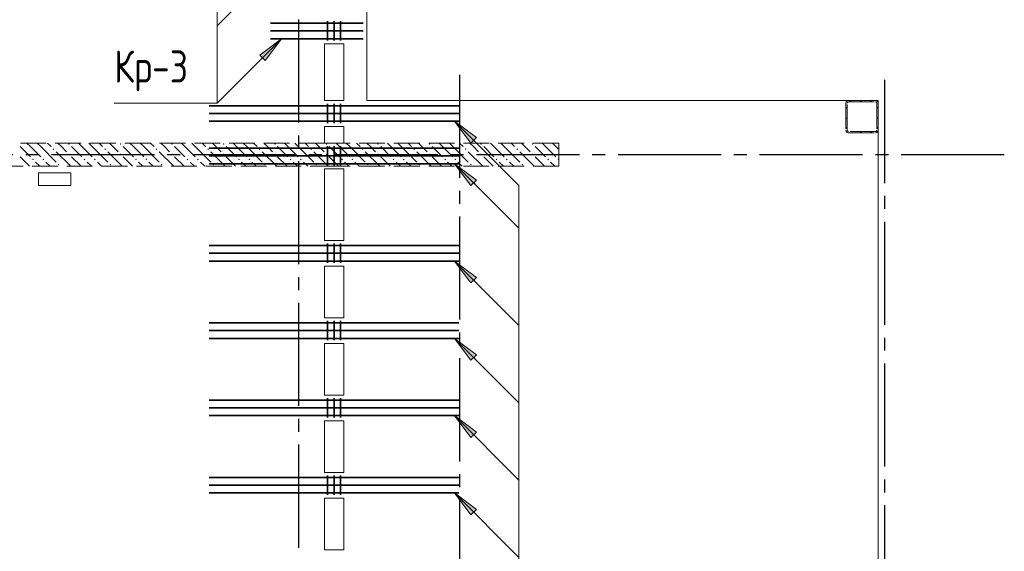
# Model space of a CAD drawing. Header units: millimetres. Extents: x 0 to 43617, y 0 to 59400.
# Tile 27 of 29: x 19658 to 27304, y 47093 to 51218. Entities that reach past the tile are written whole.
import ezdxf

# ---------------------------------------------------------------- set-up
doc = ezdxf.new("R2010")
doc.units = ezdxf.units.MM
doc.linetypes.add('______2', pattern=[270, 200, -70])
doc.linetypes.add('______5', pattern=[1100, 800, -100, 100, -100])
for name, color, linetype, lineweight in [('S1 Стержни арматуры фон', 7, 'Continuous', 25), ('Standard', 7, 'Continuous', 25), ('Оси', 40, '______5', 18), ('Позиционная метка номер позиции', 7, 'Continuous', 13), ('Поперечное армирование AW фон', 7, 'Continuous', 25)]:
    doc.layers.add(name, color=color, linetype=linetype, lineweight=lineweight)
doc.layers.add('ЖБ Перекрытие верхний уровень', color=7, linetype='Continuous', lineweight=25, true_color=0xe0e0ff)
doc.layers.add('ЖБ Стена верхний уровень', color=7, linetype='Continuous', lineweight=25, true_color=0x006e00)
doc.styles.add('GOST 2.304-81', font='txt')

msp = doc.modelspace()

# ---------------------------------------------------------------- hatches: boundary and pattern name
at = {"layer": 'ЖБ Стена верхний уровень', "linetype": 'Continuous', "lineweight": 18, "transparency": 33554687}
for points in [[(26074.5, 50453.1), (26081, 50459.6), (26084, 50456.6), (26084, 50449.7), (26081, 50446.6)], [(20034.5, 50253.1), (20040.9, 50259.6), (20047.4, 50253.1), (20040.9, 50246.6)], [(20434.5, 50253.1), (20440.9, 50259.6), (20447.4, 50253.1), (20440.9, 50246.6)], [(20834.5, 50253.1), (20840.9, 50259.6), (20847.4, 50253.1), (20840.9, 50246.6)], [(21234.5, 50253.1), (21240.9, 50259.6), (21247.4, 50253.1), (21240.9, 50246.6)], [(21634.5, 50253.1), (21640.9, 50259.6), (21647.4, 50253.1), (21640.9, 50246.6)], [(22034.5, 50253.1), (22040.9, 50259.6), (22047.4, 50253.1), (22040.9, 50246.6)], [(22434.5, 50253.1), (22440.9, 50259.6), (22447.4, 50253.1), (22440.9, 50246.6)], [(22834.5, 50253.1), (22840.9, 50259.6), (22847.4, 50253.1), (22840.9, 50246.6)], [(23234.5, 50253.1), (23240.9, 50259.6), (23247.4, 50253.1), (23240.9, 50246.6)], [(23634.5, 50253.1), (23640.9, 50259.6), (23647.4, 50253.1), (23640.9, 50246.6)], [(19914.5, 50213.1), (19921, 50219.6), (19927.4, 50213.1), (19921, 50206.6)], [(20034.5, 50173.1), (20040.9, 50179.6), (20047.4, 50173.1), (20040.9, 50166.6)], [(20314.5, 50213.1), (20321, 50219.6), (20327.4, 50213.1), (20321, 50206.6)], [(20434.5, 50173.1), (20440.9, 50179.6), (20447.4, 50173.1), (20440.9, 50166.6)], [(20714.5, 50213.1), (20721, 50219.6), (20727.4, 50213.1), (20721, 50206.6)], [(20834.5, 50173.1), (20840.9, 50179.6), (20847.4, 50173.1), (20840.9, 50166.6)], [(21114.5, 50213.1), (21121, 50219.6), (21127.4, 50213.1), (21121, 50206.6)], [(21234.5, 50173.1), (21240.9, 50179.6), (21247.4, 50173.1), (21240.9, 50166.6)], [(21514.5, 50213.1), (21521, 50219.6), (21527.4, 50213.1), (21521, 50206.6)], [(21634.5, 50173.1), (21640.9, 50179.6), (21647.4, 50173.1), (21640.9, 50166.6)], [(21914.5, 50213.1), (21921, 50219.6), (21927.4, 50213.1), (21921, 50206.6)], [(22034.5, 50173.1), (22040.9, 50179.6), (22047.4, 50173.1), (22040.9, 50166.6)], [(22314.5, 50213.1), (22321, 50219.6), (22327.4, 50213.1), (22321, 50206.6)], [(22434.5, 50173.1), (22440.9, 50179.6), (22447.4, 50173.1), (22440.9, 50166.6)], [(22714.5, 50213.1), (22721, 50219.6), (22727.4, 50213.1), (22721, 50206.6)], [(22834.5, 50173.1), (22840.9, 50179.6), (22847.4, 50173.1), (22840.9, 50166.6)], [(23114.5, 50213.1), (23121, 50219.6), (23127.4, 50213.1), (23121, 50206.6)], [(23234.5, 50173.1), (23240.9, 50179.6), (23247.4, 50173.1), (23240.9, 50166.6)], [(23514.5, 50213.1), (23521, 50219.6), (23527.4, 50213.1), (23521, 50206.6)], [(23634.5, 50173.1), (23640.9, 50179.6), (23647.4, 50173.1), (23640.9, 50166.6)], [(19754.4, 50133.1), (19760.9, 50139.6), (19767.4, 50133.1), (19760.9, 50126.6)], [(19834.5, 50133.1), (19840.9, 50139.6), (19847.4, 50133.1), (19840.9, 50126.6)], [(19954.4, 50093.1), (19960.9, 50099.6), (19967.4, 50093.1), (19960.9, 50086.6)], [(20154.4, 50133.1), (20160.9, 50139.6), (20167.4, 50133.1), (20160.9, 50126.6)], [(20234.5, 50133.1), (20240.9, 50139.6), (20247.4, 50133.1), (20240.9, 50126.6)], [(20354.4, 50093.1), (20360.9, 50099.6), (20367.4, 50093.1), (20360.9, 50086.6)], [(20554.4, 50133.1), (20560.9, 50139.6), (20567.4, 50133.1), (20560.9, 50126.6)], [(20634.5, 50133.1), (20640.9, 50139.6), (20647.4, 50133.1), (20640.9, 50126.6)], [(20754.4, 50093.1), (20760.9, 50099.6), (20767.4, 50093.1), (20760.9, 50086.6)], [(20954.4, 50133.1), (20960.9, 50139.6), (20967.4, 50133.1), (20960.9, 50126.6)], [(21034.5, 50133.1), (21040.9, 50139.6), (21047.4, 50133.1), (21040.9, 50126.6)], [(21154.4, 50093.1), (21160.9, 50099.6), (21167.4, 50093.1), (21160.9, 50086.6)], [(21354.4, 50133.1), (21360.9, 50139.6), (21367.4, 50133.1), (21360.9, 50126.6)], [(21434.5, 50133.1), (21440.9, 50139.6), (21447.4, 50133.1), (21440.9, 50126.6)], [(21554.4, 50093.1), (21560.9, 50099.6), (21567.4, 50093.1), (21560.9, 50086.6)], [(21754.4, 50133.1), (21760.9, 50139.6), (21767.4, 50133.1), (21760.9, 50126.6)], [(21834.5, 50133.1), (21840.9, 50139.6), (21847.4, 50133.1), (21840.9, 50126.6)], [(21954.4, 50093.1), (21960.9, 50099.6), (21967.4, 50093.1), (21960.9, 50086.6)], [(22154.4, 50133.1), (22160.9, 50139.6), (22167.4, 50133.1), (22160.9, 50126.6)], [(22234.5, 50133.1), (22240.9, 50139.6), (22247.4, 50133.1), (22240.9, 50126.6)], [(22354.4, 50093.1), (22360.9, 50099.6), (22367.4, 50093.1), (22360.9, 50086.6)], [(22554.4, 50133.1), (22560.9, 50139.6), (22567.4, 50133.1), (22560.9, 50126.6)], [(22634.5, 50133.1), (22640.9, 50139.6), (22647.4, 50133.1), (22640.9, 50126.6)], [(22754.4, 50093.1), (22760.9, 50099.6), (22767.4, 50093.1), (22760.9, 50086.6)], [(22954.4, 50133.1), (22960.9, 50139.6), (22967.4, 50133.1), (22960.9, 50126.6)], [(23034.5, 50133.1), (23040.9, 50139.6), (23047.4, 50133.1), (23040.9, 50126.6)], [(23154.4, 50093.1), (23160.9, 50099.6), (23167.4, 50093.1), (23160.9, 50086.6)], [(23354.4, 50133.1), (23360.9, 50139.6), (23367.4, 50133.1), (23360.9, 50126.6)], [(23434.5, 50133.1), (23440.9, 50139.6), (23447.4, 50133.1), (23440.9, 50126.6)], [(23554.4, 50093.1), (23560.9, 50099.6), (23567.4, 50093.1), (23560.9, 50086.6)], [(23754.4, 50133.1), (23760.9, 50139.6), (23767.4, 50133.1), (23760.9, 50126.6)], [(23834.5, 50133.1), (23840.9, 50139.6), (23844, 50136.6), (23844, 50129.7), (23840.9, 50126.6)]]:
    msp.add_hatch(color=7, dxfattribs=at).paths.add_polyline_path(points, flags=16)
at = {"layer": 'Позиционная метка номер позиции', "linetype": 'Continuous', "lineweight": 13, "transparency": 33554687}
for points in [[(21521.2, 50942.7), (21690.9, 51070), (21563.6, 50900.3)], [(23162.1, 50260.3), (23034.8, 50430), (23204.5, 50302.7)], [(23162.1, 50260.3), (23034.8, 50430), (23204.5, 50302.7)], [(23162.1, 49930.3), (23034.8, 50100), (23204.5, 49972.7)], [(23162.1, 49175.3), (23034.8, 49345), (23204.5, 49217.7)], [(23162.1, 48575.3), (23034.8, 48745), (23204.5, 48617.7)], [(23162.1, 47975.3), (23034.8, 48145), (23204.5, 48017.7)], [(23162.1, 47375.3), (23034.8, 47545), (23204.5, 47417.7)]]:
    msp.add_hatch(color=7, dxfattribs=at).paths.add_polyline_path(points, flags=16)

# ---------------------------------------------------------------- linework, layer by layer
at = {"layer": 'S1 Стержни арматуры фон', "color": 7, "linetype": 'Continuous', "lineweight": 35, "transparency": 33554687}
for p, q in [((22324, 51190), (21604, 51190)), ((22324, 51130), (21604, 51130)), ((22324, 51070), (21604, 51070)), ((21130, 50550), (23068, 50550)), ((21130, 50550), (23068, 50550)), ((21130, 50490), (23068, 50490)), ((21130, 50490), (23068, 50490)), ((21130, 50430), (23068, 50430)), ((21130, 50430), (23068, 50430)), ((21130, 50220), (23068, 50220)), ((21130, 50220), (23068, 50220)), ((21130, 50160), (23068, 50160)), ((21130, 50160), (23068, 50160)), ((21130, 50100), (23068, 50100)), ((21130, 50100), (23068, 50100)), ((21130, 49465), (23068, 49465)), ((21130, 49465), (23068, 49465)), ((21130, 49405), (23068, 49405)), ((21130, 49405), (23068, 49405)), ((21130, 49345), (23068, 49345)), ((21130, 49345), (23068, 49345)), ((21130, 48865), (23068, 48865)), ((21130, 48865), (23068, 48865)), ((21130, 48805), (23068, 48805)), ((21130, 48805), (23068, 48805)), ((21130, 48745), (23068, 48745)), ((21130, 48745), (23068, 48745)), ((21130, 48265), (23068, 48265)), ((21130, 48265), (23068, 48265)), ((21130, 48205), (23068, 48205)), ((21130, 48205), (23068, 48205)), ((21130, 48145), (23068, 48145)), ((21130, 48145), (23068, 48145)), ((21130, 47665), (23068, 47665)), ((21130, 47665), (23068, 47665)), ((21130, 47605), (23068, 47605)), ((21130, 47605), (23068, 47605)), ((21130, 47545), (23068, 47545)), ((21130, 47545), (23068, 47545))]:
    msp.add_line(p, q, dxfattribs=at)
at = {"layer": 'ЖБ Перекрытие верхний уровень', "color": 7, "linetype": 'Continuous', "lineweight": 18, "transparency": 33554687}
for p, q in [((22354, 50590), (22354, 57220)), ((22024, 51030), (22174, 51030)), ((22024, 50590), (22024, 51030)), ((22174, 51030), (22174, 50590)), ((22174, 50590), (22024, 50590)), ((26324, 50590), (22354, 50590)), ((26324, 41910), (26324, 50590)), ((22024, 50260), (22024, 50390)), ((22024, 50390), (22174, 50390)), ((22174, 50390), (22174, 50260)), ((22174, 50260), (22024, 50260)), ((20054, 50030), (19804, 50030)), ((19804, 50030), (19804, 49930)), ((20054, 49930), (20054, 50030)), ((22024, 49505), (22024, 50060)), ((22024, 50060), (22174, 50060)), ((22174, 50060), (22174, 49505)), ((19804, 49930), (20054, 49930)), ((22174, 49505), (22024, 49505)), ((22024, 48905), (22024, 49305)), ((22024, 49305), (22174, 49305)), ((22174, 49305), (22174, 48905)), ((22174, 48905), (22024, 48905)), ((22024, 48705), (22174, 48705)), ((22024, 48305), (22024, 48705)), ((22174, 48705), (22174, 48305)), ((22174, 48305), (22024, 48305)), ((22024, 47705), (22024, 48105)), ((22024, 48105), (22174, 48105)), ((22174, 48105), (22174, 47705)), ((22174, 47705), (22024, 47705)), ((22024, 47105), (22024, 47505)), ((22024, 47505), (22174, 47505)), ((22174, 47505), (22174, 47105)), ((22174, 47105), (22024, 47105))]:
    msp.add_line(p, q, dxfattribs=at)
at = {"layer": 'ЖБ Стена верхний уровень', "color": 251, "linetype": '______2', "lineweight": 13, "true_color": 0x656565, "transparency": 33554687}
for p, q in [((26074.3, 50573.5), (26074, 50570)), ((26074, 50570), (26074, 50360)), ((26075.2, 50576.8), (26074.3, 50573.5)), ((26076.7, 50580), (26075.2, 50576.8)), ((26078.7, 50582.9), (26076.7, 50580)), ((26081.1, 50585.3), (26078.7, 50582.9)), ((26084, 50587.3), (26081.1, 50585.3)), ((26087.2, 50588.8), (26084, 50587.3)), ((26084, 50570), (26084.1, 50571.7)), ((26084, 50360), (26084, 50570)), ((26084.1, 50571.7), (26084.6, 50573.4)), ((26084.6, 50573.4), (26085.3, 50575)), ((26085.3, 50575), (26086.3, 50576.4)), ((26086.3, 50576.4), (26087.6, 50577.7)), ((26090.5, 50589.7), (26087.2, 50588.8)), ((26087.6, 50577.7), (26089, 50578.7)), ((26089, 50578.7), (26090.6, 50579.4)), ((26094, 50590), (26090.5, 50589.7)), ((26090.6, 50579.4), (26092.3, 50579.9)), ((26092.3, 50579.9), (26094, 50580)), ((26304, 50590), (26094, 50590)), ((26094, 50580), (26304, 50580)), ((26307.5, 50589.7), (26304, 50590)), ((26304, 50580), (26305.7, 50579.9)), ((26305.7, 50579.9), (26307.4, 50579.4)), ((26307.4, 50579.4), (26309, 50578.7)), ((26310.8, 50588.8), (26307.5, 50589.7)), ((26309, 50578.7), (26310.4, 50577.7)), ((26310.4, 50577.7), (26311.7, 50576.4)), ((26314, 50587.3), (26310.8, 50588.8)), ((26311.7, 50576.4), (26312.7, 50575)), ((26312.7, 50575), (26313.4, 50573.4)), ((26313.4, 50573.4), (26313.8, 50571.7)), ((26313.8, 50571.7), (26314, 50570)), ((26316.9, 50585.3), (26314, 50587.3)), ((26314, 50570), (26314, 50360)), ((26319.3, 50582.9), (26316.9, 50585.3)), ((26321.3, 50580), (26319.3, 50582.9)), ((26322.8, 50576.8), (26321.3, 50580)), ((26323.7, 50573.5), (26322.8, 50576.8)), ((26324, 50570), (26323.7, 50573.5)), ((26324, 50360), (26324, 50570)), ((26074, 50360), (26074.3, 50356.5)), ((26074.3, 50356.5), (26075.2, 50353.2)), ((26075.2, 50353.2), (26076.7, 50350)), ((26076.7, 50350), (26078.7, 50347.1)), ((26078.7, 50347.1), (26081.1, 50344.7)), ((26081.1, 50344.7), (26084, 50342.7)), ((26084.1, 50358.3), (26084, 50360)), ((26084, 50342.7), (26087.2, 50341.2)), ((26084.6, 50356.6), (26084.1, 50358.3)), ((26085.3, 50355), (26084.6, 50356.6)), ((26086.3, 50353.6), (26085.3, 50355)), ((26087.6, 50352.3), (26086.3, 50353.6)), ((26087.2, 50341.2), (26090.5, 50340.3)), ((26089, 50351.3), (26087.6, 50352.3)), ((26090.6, 50350.6), (26089, 50351.3)), ((26090.5, 50340.3), (26094, 50340)), ((26092.3, 50350.2), (26090.6, 50350.6)), ((26094, 50350), (26092.3, 50350.2)), ((26304, 50350), (26094, 50350)), ((26094, 50340), (26304, 50340)), ((26305.7, 50350.2), (26304, 50350)), ((26304, 50340), (26307.5, 50340.3)), ((26307.4, 50350.6), (26305.7, 50350.2)), ((26309, 50351.3), (26307.4, 50350.6)), ((26307.5, 50340.3), (26310.8, 50341.2)), ((26310.4, 50352.3), (26309, 50351.3)), ((26311.7, 50353.6), (26310.4, 50352.3)), ((26310.8, 50341.2), (26314, 50342.7)), ((26312.7, 50355), (26311.7, 50353.6)), ((26313.4, 50356.6), (26312.7, 50355)), ((26313.8, 50358.3), (26313.4, 50356.6)), ((26314, 50360), (26313.8, 50358.3)), ((26314, 50342.7), (26316.9, 50344.7)), ((26316.9, 50344.7), (26319.3, 50347.1)), ((26319.3, 50347.1), (26321.3, 50350)), ((26321.3, 50350), (26322.8, 50353.2)), ((26322.8, 50353.2), (26323.7, 50356.5)), ((26323.7, 50356.5), (26324, 50360)), ((22024, 50260), (16244, 50260)), ((23844, 50260), (22024, 50260)), ((23844, 50080), (23844, 50260)), ((16244, 50080), (22024, 50080)), ((22024, 50080), (23844, 50080))]:
    msp.add_line(p, q, dxfattribs=at)
at = {"layer": 'ЖБ Стена верхний уровень', "color": 9, "linetype": 'Continuous', "lineweight": 18, "true_color": 0xc7c7c7, "transparency": 33554687}
for p, q in [((26104.1, 50590), (26114.1, 50580)), ((26184.1, 50590), (26194.1, 50580)), ((26264.1, 50590), (26274.1, 50580)), ((26074, 50540.1), (26084, 50530.1)), ((26314, 50540.1), (26324, 50530.1)), ((26314, 50460.1), (26324, 50450.1)), ((26074, 50380.1), (26084, 50370.1)), ((26194.1, 50340), (26184.1, 50350)), ((26264.1, 50350), (26274.1, 50340)), ((26314, 50380.1), (26324, 50370.1)), ((19740.9, 50233.1), (19714.1, 50260)), ((19794.1, 50260), (19821, 50233.1)), ((19874.1, 50260), (19901, 50233.1)), ((19981, 50233.1), (19954.1, 50260)), ((20140.9, 50233.1), (20114.1, 50260)), ((20194.1, 50260), (20221, 50233.1)), ((20274.1, 50260), (20301, 50233.1)), ((20381, 50233.1), (20354.1, 50260)), ((20540.9, 50233.1), (20514.1, 50260)), ((20594.1, 50260), (20621, 50233.1)), ((20674.1, 50260), (20701, 50233.1)), ((20781, 50233.1), (20754.1, 50260)), ((20940.9, 50233.1), (20914.1, 50260)), ((20994.1, 50260), (21021, 50233.1)), ((21074.1, 50260), (21101, 50233.1)), ((21181, 50233.1), (21154.1, 50260)), ((21340.9, 50233.1), (21314.1, 50260)), ((21394.1, 50260), (21421, 50233.1)), ((21474.1, 50260), (21501, 50233.1)), ((21581, 50233.1), (21554.1, 50260)), ((21740.9, 50233.1), (21714.1, 50260)), ((21794.1, 50260), (21821, 50233.1)), ((21874.1, 50260), (21901, 50233.1)), ((21981, 50233.1), (21954.1, 50260)), ((22140.9, 50233.1), (22114.1, 50260)), ((22194.1, 50260), (22221, 50233.1)), ((22274.1, 50260), (22301, 50233.1)), ((22381, 50233.1), (22354.1, 50260)), ((22540.9, 50233.1), (22514.1, 50260)), ((22594.1, 50260), (22621, 50233.1)), ((22674.1, 50260), (22701, 50233.1)), ((22781, 50233.1), (22754.1, 50260)), ((22940.9, 50233.1), (22914.1, 50260)), ((22994.1, 50260), (23021, 50233.1)), ((23074.1, 50260), (23101, 50233.1)), ((23181, 50233.1), (23154.1, 50260)), ((23340.9, 50233.1), (23314.1, 50260)), ((23394.1, 50260), (23421, 50233.1)), ((23474.1, 50260), (23501, 50233.1)), ((23581, 50233.1), (23554.1, 50260)), ((23740.9, 50233.1), (23714.1, 50260)), ((23794.1, 50260), (23821, 50233.1)), ((19660.9, 50233.1), (19740.9, 50153.1)), ((19740.9, 50233.1), (19821, 50153.1)), ((19821, 50233.1), (19940.9, 50113.1)), ((19940.9, 50193.1), (20054.1, 50080)), ((20021, 50193.1), (19981, 50233.1)), ((20060.9, 50233.1), (20140.9, 50153.1)), ((20140.9, 50233.1), (20221, 50153.1)), ((20221, 50233.1), (20340.9, 50113.1)), ((20340.9, 50193.1), (20454.1, 50080)), ((20421, 50193.1), (20381, 50233.1)), ((20460.9, 50233.1), (20540.9, 50153.1)), ((20540.9, 50233.1), (20621, 50153.1)), ((20621, 50233.1), (20740.9, 50113.1)), ((20740.9, 50193.1), (20854.1, 50080)), ((20821, 50193.1), (20781, 50233.1)), ((20860.9, 50233.1), (20940.9, 50153.1)), ((20940.9, 50233.1), (21021, 50153.1)), ((21021, 50233.1), (21140.9, 50113.1)), ((21140.9, 50193.1), (21254.1, 50080)), ((21221, 50193.1), (21181, 50233.1)), ((21260.9, 50233.1), (21340.9, 50153.1)), ((21340.9, 50233.1), (21421, 50153.1)), ((21421, 50233.1), (21540.9, 50113.1)), ((21540.9, 50193.1), (21654.1, 50080)), ((21621, 50193.1), (21581, 50233.1)), ((21660.9, 50233.1), (21740.9, 50153.1)), ((21740.9, 50233.1), (21821, 50153.1)), ((21821, 50233.1), (21940.9, 50113.1)), ((21940.9, 50193.1), (22024, 50110.1)), ((22021, 50193.1), (21981, 50233.1)), ((22060.9, 50233.1), (22140.9, 50153.1)), ((22140.9, 50233.1), (22221, 50153.1)), ((22221, 50233.1), (22340.9, 50113.1)), ((22340.9, 50193.1), (22454.1, 50080)), ((22421, 50193.1), (22381, 50233.1)), ((22460.9, 50233.1), (22540.9, 50153.1)), ((22540.9, 50233.1), (22621, 50153.1)), ((22621, 50233.1), (22740.9, 50113.1)), ((22740.9, 50193.1), (22854.1, 50080)), ((22821, 50193.1), (22781, 50233.1)), ((22860.9, 50233.1), (22940.9, 50153.1)), ((22940.9, 50233.1), (23021, 50153.1)), ((23021, 50233.1), (23140.9, 50113.1)), ((23140.9, 50193.1), (23254.1, 50080)), ((23221, 50193.1), (23181, 50233.1)), ((23260.9, 50233.1), (23340.9, 50153.1)), ((23340.9, 50233.1), (23421, 50153.1)), ((23421, 50233.1), (23540.9, 50113.1)), ((23540.9, 50193.1), (23654.1, 50080)), ((23621, 50193.1), (23581, 50233.1)), ((23660.9, 50233.1), (23740.9, 50153.1)), ((23740.9, 50233.1), (23821, 50153.1)), ((23821, 50233.1), (23844, 50210.1)), ((19660.9, 50153.1), (19734.1, 50080)), ((19814.1, 50080), (19781, 50113.1)), ((19860.9, 50113.1), (19894.1, 50080)), ((20060.9, 50153.1), (20134.1, 50080)), ((20214.1, 50080), (20181, 50113.1)), ((20260.9, 50113.1), (20294.1, 50080)), ((20460.9, 50153.1), (20534.1, 50080)), ((20614.1, 50080), (20581, 50113.1)), ((20660.9, 50113.1), (20694.1, 50080)), ((20860.9, 50153.1), (20934.1, 50080)), ((21014.1, 50080), (20981, 50113.1)), ((21060.9, 50113.1), (21094.1, 50080)), ((21260.9, 50153.1), (21334.1, 50080)), ((21414.1, 50080), (21381, 50113.1)), ((21460.9, 50113.1), (21494.1, 50080)), ((21660.9, 50153.1), (21734.1, 50080)), ((21814.1, 50080), (21781, 50113.1)), ((21860.9, 50113.1), (21894.1, 50080)), ((22024, 50110.1), (22054.1, 50080)), ((22060.9, 50153.1), (22134.1, 50080)), ((22214.1, 50080), (22181, 50113.1)), ((22260.9, 50113.1), (22294.1, 50080)), ((22460.9, 50153.1), (22534.1, 50080)), ((22614.1, 50080), (22581, 50113.1)), ((22660.9, 50113.1), (22694.1, 50080)), ((22860.9, 50153.1), (22934.1, 50080)), ((23014.1, 50080), (22981, 50113.1)), ((23060.9, 50113.1), (23094.1, 50080)), ((23260.9, 50153.1), (23334.1, 50080)), ((23414.1, 50080), (23381, 50113.1)), ((23460.9, 50113.1), (23494.1, 50080)), ((23660.9, 50153.1), (23734.1, 50080)), ((23814.1, 50080), (23781, 50113.1))]:
    msp.add_line(p, q, dxfattribs=at)
at = {"layer": 'Оси', "color": 8, "linetype": '______5', "lineweight": -3, "transparency": 33554687}
for p, q in [((21824, 57820), (21824, 7100)), ((23074, 50790), (23074, 7100)), ((26374, 50750), (26374, 7100)), ((27304, 50170), (4600, 50170))]:
    msp.add_line(p, q, dxfattribs=at)
at = {"layer": 'Позиционная метка номер позиции', "color": 7, "linetype": 'Continuous', "lineweight": 13, "transparency": 33554687}
for p, q in [((21690.9, 51670), (21190.9, 51170)), ((21690.9, 51070), (21190.9, 50570)), ((21521.2, 50942.7), (21690.9, 51070)), ((21690.9, 51070), (21563.6, 50900.3)), ((21690.9, 51070), (21690.9, 51070)), ((21690.9, 51070), (21690.9, 51070)), ((21690.9, 51070), (21690.9, 51070)), ((21563.6, 50900.3), (21521.2, 50942.7)), ((21542.4, 50921.5), (21531.8, 50910.9)), ((23034.8, 50430), (23534.8, 49930)), ((23034.8, 50430), (23034.8, 50430)), ((23034.8, 50430), (23034.8, 50430)), ((23034.8, 50430), (23034.8, 50430)), ((23034.8, 50430), (23204.5, 50302.7)), ((23162.1, 50260.3), (23034.8, 50430)), ((23034.8, 50430), (23034.8, 50430)), ((23034.8, 50430), (23034.8, 50430)), ((23034.8, 50430), (23034.8, 50430)), ((23034.8, 50430), (23204.5, 50302.7)), ((23162.1, 50260.3), (23034.8, 50430)), ((23204.5, 50302.7), (23162.1, 50260.3)), ((23204.5, 50302.7), (23162.1, 50260.3)), ((23183.3, 50281.5), (23193.9, 50270.9)), ((23183.3, 50281.5), (23193.9, 50270.9)), ((23034.8, 50100), (23534.8, 49600)), ((23034.8, 50100), (23034.8, 50100)), ((23034.8, 50100), (23034.8, 50100)), ((23034.8, 50100), (23034.8, 50100)), ((23034.8, 50100), (23204.5, 49972.7)), ((23162.1, 49930.3), (23034.8, 50100)), ((23204.5, 49972.7), (23162.1, 49930.3)), ((23183.3, 49951.5), (23193.9, 49940.9)), ((23034.8, 49345), (23534.8, 48845)), ((23034.8, 49345), (23034.8, 49345)), ((23034.8, 49345), (23034.8, 49345)), ((23034.8, 49345), (23034.8, 49345)), ((23034.8, 49345), (23204.5, 49217.7)), ((23162.1, 49175.3), (23034.8, 49345)), ((23204.5, 49217.7), (23162.1, 49175.3)), ((23183.3, 49196.5), (23193.9, 49185.9)), ((23034.8, 48745), (23534.8, 48245)), ((23034.8, 48745), (23034.8, 48745)), ((23034.8, 48745), (23034.8, 48745)), ((23034.8, 48745), (23034.8, 48745)), ((23034.8, 48745), (23204.5, 48617.7)), ((23162.1, 48575.3), (23034.8, 48745)), ((23204.5, 48617.7), (23162.1, 48575.3)), ((23183.3, 48596.5), (23193.9, 48585.9)), ((23034.8, 48145), (23534.8, 47645)), ((23034.8, 48145), (23034.8, 48145)), ((23034.8, 48145), (23034.8, 48145)), ((23034.8, 48145), (23034.8, 48145)), ((23034.8, 48145), (23204.5, 48017.7)), ((23162.1, 47975.3), (23034.8, 48145)), ((23204.5, 48017.7), (23162.1, 47975.3)), ((23183.3, 47996.5), (23193.9, 47985.9)), ((23034.8, 47545), (23534.8, 47045)), ((23034.8, 47545), (23034.8, 47545)), ((23034.8, 47545), (23034.8, 47545)), ((23034.8, 47545), (23034.8, 47545)), ((23034.8, 47545), (23204.5, 47417.7)), ((23162.1, 47375.3), (23034.8, 47545)), ((23204.5, 47417.7), (23162.1, 47375.3)), ((23183.3, 47396.5), (23193.9, 47385.9))]:
    msp.add_line(p, q, dxfattribs=at)
for points in [[(21690.9, 57060), (21190.9, 56560), (21190.9, 50570), (20390.9, 50570)], [(23034.8, 50430), (23534.8, 49930), (23534.8, 41206.2), (24334.8, 41206.2)]]:
    msp.add_lwpolyline(points, dxfattribs=at)
at = {"layer": 'Поперечное армирование AW фон', "color": 7, "linetype": 'Continuous', "lineweight": 35, "transparency": 33554687}
for p, q in [((22049, 51205), (22049, 51055)), ((22099, 51205), (22099, 51055)), ((22149, 51205), (22149, 51055)), ((22049, 50565), (22049, 50415)), ((22099, 50565), (22099, 50415)), ((22149, 50565), (22149, 50415)), ((22049, 50235), (22049, 50085)), ((22099, 50235), (22099, 50085)), ((22149, 50235), (22149, 50085)), ((22049, 49480), (22049, 49330)), ((22099, 49480), (22099, 49330)), ((22149, 49480), (22149, 49330)), ((22049, 48880), (22049, 48730)), ((22099, 48880), (22099, 48730)), ((22149, 48880), (22149, 48730)), ((22049, 48280), (22049, 48130)), ((22099, 48280), (22099, 48130)), ((22149, 48280), (22149, 48130)), ((22049, 47680), (22049, 47530)), ((22099, 47680), (22099, 47530)), ((22149, 47680), (22149, 47530))]:
    msp.add_line(p, q, dxfattribs=at)

# ---------------------------------------------------------------- texts
at = {"layer": 'Standard', "color": 7, "linetype": 'Continuous', "lineweight": 25, "transparency": 33554687, "insert": (20390.9, 50661.7), "char_height": 250, "width": 711.255, "attachment_point": 7, "style": 'GOST 2.304-81'}
msp.add_mtext('Кр-3', dxfattribs=at)

doc.saveas('drawing.dxf')
